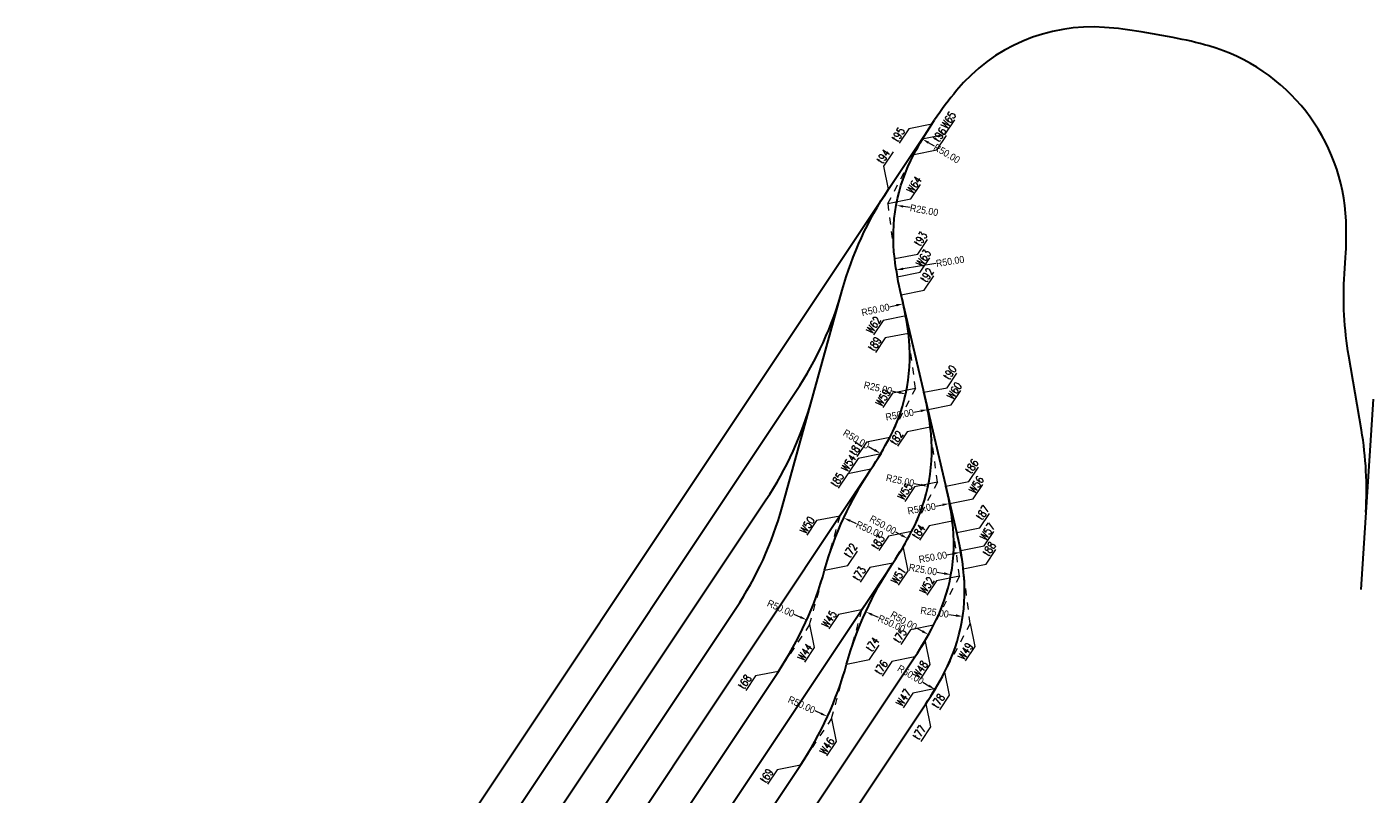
# Model space of a CAD drawing. Header units: metres. Extents: x 6603820 to 6605007, y 5739589 to 5740029.
# Tile 3 of 4: x 6603999 to 6604191, y 5739919 to 5740029. Entities that reach past the tile are written whole.
import ezdxf

# ---------------------------------------------------------------- set-up
doc = ezdxf.new("R2010")
doc.units = ezdxf.units.M
doc.header["$PDMODE"] = 33
doc.header["$PDSIZE"] = 0.2
doc.linetypes.add('4002', pattern=[2, 1, -1])
doc.linetypes.add('DASHDOT', pattern=[25.4, 12.7, -6.35, 0, -6.35])
for name, color, linetype, lineweight in [('OSIE_TORU', 10, 'DASHDOT', 30), ('styczne łuków kołowych', 7, '4002', 9), ('wsp Osi Torów', 5, 'Continuous', 13), ('wsp wierzch', 7, 'Continuous', 20), ('wymiary', 7, 'Continuous', 18)]:
    doc.layers.add(name, color=color, linetype=linetype, lineweight=lineweight)
doc.styles.add('WSP', font='txt.shx', dxfattribs={"width": 0.8})
doc.styles.add('wym500', font='arial.ttf', dxfattribs={"width": 0.9, "height": 1})
doc.dimstyles.new('500', dxfattribs={"dimtxt": 0.9, "dimasz": 1, "dimexe": 0.18, "dimexo": 0, "dimgap": 0.09, "dimtad": 0, "dimzin": 0, "dimdsep": 46, "dimtxsty": 'wym500', "dimcen": 0.25, "dimclrd": 256, "dimclre": 256, "dimclrt": 256, "dimaunit": 2, "dimadec": 7, "dimazin": 0, "dimtfac": 1, "dimtofl": 0, "dimtmove": 0, "dimatfit": 3, "dimfxl": 0.18, "dimtolj": 1, "dimtzin": 0, "dimlwd": -1, "dimlwe": -1, "dimarcsym": 0})

# ---------------------------------------------------------------- blocks, each defined once
blk = doc.blocks.new('*D15')
at = {"layer": 'Defpoints', "color": 0, "linetype": 'ByBlock', "transparency": 16777216}
for p in [(6604126.6, 5740012.55), (6604169.56, 5739986.97)]:
    blk.add_point(p, dxfattribs=at)
at = {"layer": 'wymiary', "linetype": 'ByBlock', "transparency": 16777216}
blk.add_line((6604128.32, 5740011.53), (6604127.46, 5740012.04), dxfattribs=at)
blk.add_solid([(6604127.55, 5740012.18), (6604127.37, 5740011.9), (6604126.6, 5740012.55)], dxfattribs=at)
at = {"layer": 'wymiary', "linetype": 'ByBlock', "transparency": 16777216, "insert": (6604130.07, 5740010.49), "char_height": 1, "attachment_point": 5, "rotation": 329.2214, "style": 'wym500'}
blk.add_mtext('\\A1;R50.00', dxfattribs=at)
blk = doc.blocks.new('*D16')
at = {"layer": 'Defpoints', "color": 0, "linetype": 'ByBlock', "transparency": 16777216}
for p in [(6604122.87, 5740003.15), (6604147.46, 5739998.66)]:
    blk.add_point(p, dxfattribs=at)
at = {"layer": 'wymiary', "linetype": 'ByBlock', "transparency": 16777216}
blk.add_line((6604124.84, 5740002.8), (6604123.85, 5740002.97), dxfattribs=at)
blk.add_solid([(6604123.88, 5740003.14), (6604123.82, 5740002.81), (6604122.87, 5740003.15)], dxfattribs=at)
at = {"layer": 'wymiary', "linetype": 'ByBlock', "transparency": 16777216, "insert": (6604126.84, 5740002.43), "char_height": 1, "attachment_point": 5, "rotation": 349.6365, "style": 'wym500'}
blk.add_mtext('\\A1;R25.00', dxfattribs=at)
blk = doc.blocks.new('*D17')
at = {"layer": 'Defpoints', "color": 0, "linetype": 'ByBlock', "lineweight": 30, "transparency": 16777216}
for p in [(6604172.27, 5740001.77), (6604122.88, 5739993.95)]:
    blk.add_point(p, dxfattribs=at)
at = {"layer": 'wymiary', "linetype": 'ByBlock', "transparency": 16777216}
blk.add_line((6604128.52, 5739994.84), (6604123.87, 5739994.1), dxfattribs=at)
at = {"layer": 'wymiary', "linetype": 'ByBlock', "lineweight": 30, "transparency": 16777216}
blk.add_solid([(6604123.84, 5739994.27), (6604123.9, 5739993.94), (6604122.88, 5739993.95)], dxfattribs=at)
at = {"layer": 'wymiary', "linetype": 'ByBlock', "transparency": 16777216, "insert": (6604130.53, 5739995.16), "char_height": 1, "attachment_point": 5, "rotation": 9.0059, "style": 'wym500'}
blk.add_mtext('\\A1;R50.00', dxfattribs=at)
blk = doc.blocks.new('*D18')
at = {"layer": 'Defpoints', "color": 0, "linetype": 'ByBlock', "transparency": 16777216}
for p in [(6604130.45, 5739960.71), (6604081.25, 5739951.8)]:
    blk.add_point(p, dxfattribs=at)
at = {"layer": 'wymiary', "linetype": 'ByBlock', "transparency": 16777216}
blk.add_line((6604128.48, 5739960.35), (6604129.47, 5739960.53), dxfattribs=at)
blk.add_solid([(6604129.44, 5739960.69), (6604129.5, 5739960.37), (6604130.45, 5739960.71)], dxfattribs=at)
at = {"layer": 'wymiary', "linetype": 'ByBlock', "transparency": 16777216, "insert": (6604126.48, 5739959.99), "char_height": 1, "attachment_point": 5, "rotation": 10.264, "style": 'wym500'}
blk.add_mtext('\\A1;R50.00', dxfattribs=at)
blk = doc.blocks.new('*D19')
at = {"layer": 'Defpoints', "color": 0, "linetype": 'ByBlock', "transparency": 16777216}
for p in [(6604127.33, 5739974.06), (6604078.13, 5739965.15)]:
    blk.add_point(p, dxfattribs=at)
at = {"layer": 'wymiary', "linetype": 'ByBlock', "transparency": 16777216}
blk.add_line((6604125.36, 5739973.7), (6604126.35, 5739973.88), dxfattribs=at)
blk.add_solid([(6604126.32, 5739974.05), (6604126.38, 5739973.72), (6604127.33, 5739974.06)], dxfattribs=at)
at = {"layer": 'wymiary', "linetype": 'ByBlock', "transparency": 16777216, "insert": (6604123.36, 5739973.34), "char_height": 1, "attachment_point": 5, "rotation": 10.264, "style": 'wym500'}
blk.add_mtext('\\A1;R50.00', dxfattribs=at)
blk = doc.blocks.new('*D20')
at = {"layer": 'Defpoints', "color": 0, "linetype": 'ByBlock', "lineweight": 30, "transparency": 16777216}
for p in [(6604123.87, 5739989.13), (6604075.01, 5739978.5)]:
    blk.add_point(p, dxfattribs=at)
at = {"layer": 'wymiary', "linetype": 'ByBlock', "transparency": 16777216}
blk.add_line((6604121.91, 5739988.7), (6604122.89, 5739988.92), dxfattribs=at)
at = {"layer": 'wymiary', "linetype": 'ByBlock', "lineweight": 30, "transparency": 16777216}
blk.add_solid([(6604122.86, 5739989.08), (6604122.93, 5739988.75), (6604123.87, 5739989.13)], dxfattribs=at)
at = {"layer": 'wymiary', "linetype": 'ByBlock', "transparency": 16777216, "insert": (6604119.92, 5739988.27), "char_height": 1, "attachment_point": 5, "rotation": 12.2729, "style": 'wym500'}
blk.add_mtext('\\A1;R50.00', dxfattribs=at)
blk = doc.blocks.new('*D21')
at = {"layer": 'Defpoints', "color": 0, "linetype": 'ByBlock', "transparency": 16777216}
for p in [(6604115.41, 5739958.67), (6604160.89, 5739937.87)]:
    blk.add_point(p, dxfattribs=at)
at = {"layer": 'wymiary', "linetype": 'ByBlock', "transparency": 16777216}
blk.add_line((6604117.23, 5739957.84), (6604116.32, 5739958.25), dxfattribs=at)
blk.add_solid([(6604116.39, 5739958.4), (6604116.25, 5739958.1), (6604115.41, 5739958.67)], dxfattribs=at)
at = {"layer": 'wymiary', "linetype": 'ByBlock', "transparency": 16777216, "insert": (6604119.09, 5739956.99), "char_height": 1, "attachment_point": 5, "rotation": 335.4251, "style": 'wym500'}
blk.add_mtext('\\A1;R50.00', dxfattribs=at)
blk = doc.blocks.new('*D22')
at = {"layer": 'Defpoints', "color": 0, "linetype": 'ByBlock', "transparency": 16777216}
for p in [(6604118.54, 5739945.32), (6604164.01, 5739924.52)]:
    blk.add_point(p, dxfattribs=at)
at = {"layer": 'wymiary', "linetype": 'ByBlock', "transparency": 16777216}
blk.add_line((6604120.35, 5739944.49), (6604119.45, 5739944.9), dxfattribs=at)
blk.add_solid([(6604119.51, 5739945.05), (6604119.38, 5739944.75), (6604118.54, 5739945.32)], dxfattribs=at)
at = {"layer": 'wymiary', "linetype": 'ByBlock', "transparency": 16777216, "insert": (6604122.21, 5739943.64), "char_height": 1, "attachment_point": 5, "rotation": 335.4251, "style": 'wym500'}
blk.add_mtext('\\A1;R50.00', dxfattribs=at)
blk = doc.blocks.new('*D23')
at = {"layer": 'Defpoints', "color": 0, "linetype": 'ByBlock', "transparency": 16777216}
for p in [(6604102.93, 5739968.36), (6604127.38, 5739963.16)]:
    blk.add_point(p, dxfattribs=at)
at = {"layer": 'wymiary', "linetype": 'ByBlock', "transparency": 16777216}
blk.add_line((6604125.42, 5739963.57), (6604126.4, 5739963.37), dxfattribs=at)
blk.add_solid([(6604126.43, 5739963.53), (6604126.37, 5739963.2), (6604127.38, 5739963.16)], dxfattribs=at)
at = {"layer": 'wymiary', "linetype": 'ByBlock', "transparency": 16777216, "insert": (6604123.43, 5739964), "char_height": 1, "attachment_point": 5, "rotation": 347.9963, "style": 'wym500'}
blk.add_mtext('\\A1;R25.00', dxfattribs=at)
blk = doc.blocks.new('*D24')
at = {"layer": 'Defpoints', "color": 0, "linetype": 'ByBlock', "transparency": 16777216}
for p in [(6604080.78, 5739979.97), (6604124.51, 5739955.72)]:
    blk.add_point(p, dxfattribs=at)
at = {"layer": 'wymiary', "linetype": 'ByBlock', "transparency": 16777216}
blk.add_line((6604122.76, 5739956.69), (6604123.64, 5739956.2), dxfattribs=at)
blk.add_solid([(6604123.72, 5739956.35), (6604123.55, 5739956.06), (6604124.51, 5739955.72)], dxfattribs=at)
at = {"layer": 'wymiary', "linetype": 'ByBlock', "transparency": 16777216, "insert": (6604120.98, 5739957.68), "char_height": 1, "attachment_point": 5, "rotation": 330.9871, "style": 'wym500'}
blk.add_mtext('\\A1;R50.00', dxfattribs=at)
blk = doc.blocks.new('*D25')
at = {"layer": 'Defpoints', "color": 0, "linetype": 'ByBlock', "transparency": 16777216}
for p in [(6604083.91, 5739966.62), (6604127.46, 5739942.06)]:
    blk.add_point(p, dxfattribs=at)
at = {"layer": 'wymiary', "linetype": 'ByBlock', "transparency": 16777216}
blk.add_line((6604125.72, 5739943.04), (6604126.59, 5739942.55), dxfattribs=at)
blk.add_solid([(6604126.67, 5739942.69), (6604126.51, 5739942.4), (6604127.46, 5739942.06)], dxfattribs=at)
at = {"layer": 'wymiary', "linetype": 'ByBlock', "transparency": 16777216, "insert": (6604123.94, 5739944.04), "char_height": 1, "attachment_point": 5, "rotation": 330.583, "style": 'wym500'}
blk.add_mtext('\\A1;R50.00', dxfattribs=at)
blk = doc.blocks.new('*D26')
at = {"layer": 'Defpoints', "color": 0, "linetype": 'ByBlock', "transparency": 16777216}
for p in [(6604106.05, 5739955.01), (6604130.65, 5739950.6)]:
    blk.add_point(p, dxfattribs=at)
at = {"layer": 'wymiary', "linetype": 'ByBlock', "transparency": 16777216}
blk.add_line((6604128.69, 5739950.95), (6604129.67, 5739950.78), dxfattribs=at)
blk.add_solid([(6604129.7, 5739950.94), (6604129.64, 5739950.61), (6604130.65, 5739950.6)], dxfattribs=at)
at = {"layer": 'wymiary', "linetype": 'ByBlock', "transparency": 16777216, "insert": (6604126.68, 5739951.31), "char_height": 1, "attachment_point": 5, "rotation": 349.849, "style": 'wym500'}
blk.add_mtext('\\A1;R25.00', dxfattribs=at)
blk = doc.blocks.new('*D27')
at = {"layer": 'Defpoints', "color": 0, "linetype": 'ByBlock', "transparency": 16777216}
for p in [(6604132.05, 5739953.78), (6604082.8, 5739945.21)]:
    blk.add_point(p, dxfattribs=at)
at = {"layer": 'wymiary', "linetype": 'ByBlock', "transparency": 16777216}
blk.add_line((6604130.08, 5739953.43), (6604131.07, 5739953.6), dxfattribs=at)
blk.add_solid([(6604131.04, 5739953.77), (6604131.1, 5739953.44), (6604132.05, 5739953.78)], dxfattribs=at)
at = {"layer": 'wymiary', "linetype": 'ByBlock', "transparency": 16777216, "insert": (6604128.08, 5739953.08), "char_height": 1, "attachment_point": 5, "rotation": 9.8699, "style": 'wym500'}
blk.add_mtext('\\A1;R50.00', dxfattribs=at)
blk = doc.blocks.new('*D28')
at = {"layer": 'Defpoints', "color": 0, "linetype": 'ByBlock', "transparency": 16777216}
for p in [(6604107.6, 5739948.32), (6604132.33, 5739944.65)]:
    blk.add_point(p, dxfattribs=at)
at = {"layer": 'wymiary', "linetype": 'ByBlock', "transparency": 16777216}
blk.add_line((6604130.35, 5739944.94), (6604131.34, 5739944.79), dxfattribs=at)
blk.add_solid([(6604131.36, 5739944.96), (6604131.31, 5739944.63), (6604132.33, 5739944.65)], dxfattribs=at)
at = {"layer": 'wymiary', "linetype": 'ByBlock', "transparency": 16777216, "insert": (6604128.33, 5739945.24), "char_height": 1, "attachment_point": 5, "rotation": 351.5505, "style": 'wym500'}
blk.add_mtext('\\A1;R25.00', dxfattribs=at)
blk = doc.blocks.new('*D29')
at = {"layer": 'Defpoints', "color": 0, "linetype": 'ByBlock', "transparency": 16777216}
for p in [(6604085.46, 5739959.93), (6604128.38, 5739934.28)]:
    blk.add_point(p, dxfattribs=at)
at = {"layer": 'wymiary', "linetype": 'ByBlock', "transparency": 16777216}
blk.add_line((6604126.66, 5739935.31), (6604127.52, 5739934.8), dxfattribs=at)
blk.add_solid([(6604127.61, 5739934.94), (6604127.44, 5739934.65), (6604128.38, 5739934.28)], dxfattribs=at)
at = {"layer": 'wymiary', "linetype": 'ByBlock', "transparency": 16777216, "insert": (6604124.92, 5739936.36), "char_height": 1, "attachment_point": 5, "rotation": 329.1421, "style": 'wym500'}
blk.add_mtext('\\A1;R50.00', dxfattribs=at)
blk = doc.blocks.new('*D30')
at = {"layer": 'Defpoints', "color": 0, "linetype": 'ByBlock', "transparency": 16777216}
for p in [(6604067.63, 5739951.21), (6604113.1, 5739930.42)]:
    blk.add_point(p, dxfattribs=at)
at = {"layer": 'wymiary', "linetype": 'ByBlock', "transparency": 16777216}
blk.add_line((6604111.29, 5739931.25), (6604112.19, 5739930.83), dxfattribs=at)
blk.add_solid([(6604112.26, 5739930.98), (6604112.13, 5739930.68), (6604113.1, 5739930.42)], dxfattribs=at)
at = {"layer": 'wymiary', "linetype": 'ByBlock', "transparency": 16777216, "insert": (6604109.43, 5739932.09), "char_height": 1, "attachment_point": 5, "rotation": 335.4251, "style": 'wym500'}
blk.add_mtext('\\A1;R50.00', dxfattribs=at)
blk = doc.blocks.new('*D31')
at = {"layer": 'Defpoints', "color": 0, "linetype": 'ByBlock', "transparency": 16777216}
for p in [(6604064.51, 5739964.56), (6604110.16, 5739944.15)]:
    blk.add_point(p, dxfattribs=at)
at = {"layer": 'wymiary', "linetype": 'ByBlock', "transparency": 16777216}
blk.add_line((6604108.33, 5739944.97), (6604109.25, 5739944.56), dxfattribs=at)
blk.add_solid([(6604109.31, 5739944.71), (6604109.18, 5739944.41), (6604110.16, 5739944.15)], dxfattribs=at)
at = {"layer": 'wymiary', "linetype": 'ByBlock', "transparency": 16777216, "insert": (6604106.47, 5739945.8), "char_height": 1, "attachment_point": 5, "rotation": 335.9132, "style": 'wym500'}
blk.add_mtext('\\A1;R50.00', dxfattribs=at)
blk = doc.blocks.new('*D32')
at = {"layer": 'Defpoints', "color": 0, "linetype": 'ByBlock', "transparency": 16777216}
for p in [(6604077.66, 5739993.32), (6604120.67, 5739967.81)]:
    blk.add_point(p, dxfattribs=at)
at = {"layer": 'wymiary', "linetype": 'ByBlock', "transparency": 16777216}
blk.add_line((6604118.95, 5739968.83), (6604119.81, 5739968.32), dxfattribs=at)
blk.add_solid([(6604119.89, 5739968.47), (6604119.72, 5739968.18), (6604120.67, 5739967.81)], dxfattribs=at)
at = {"layer": 'wymiary', "linetype": 'ByBlock', "transparency": 16777216, "insert": (6604117.2, 5739969.87), "char_height": 1, "attachment_point": 5, "rotation": 329.3277, "style": 'wym500'}
blk.add_mtext('\\A1;R50.00', dxfattribs=at)
blk = doc.blocks.new('*D33')
at = {"layer": 'Defpoints', "color": 0, "linetype": 'ByBlock', "transparency": 16777216}
for p in [(6604099.8, 5739981.71), (6604124.21, 5739976.29)]:
    blk.add_point(p, dxfattribs=at)
at = {"layer": 'wymiary', "linetype": 'ByBlock', "transparency": 16777216}
blk.add_line((6604122.26, 5739976.72), (6604123.23, 5739976.5), dxfattribs=at)
blk.add_solid([(6604123.27, 5739976.67), (6604123.2, 5739976.34), (6604124.21, 5739976.29)], dxfattribs=at)
at = {"layer": 'wymiary', "linetype": 'ByBlock', "transparency": 16777216, "insert": (6604120.27, 5739977.16), "char_height": 1, "attachment_point": 5, "rotation": 347.4719, "style": 'wym500'}
blk.add_mtext('\\A1;R25.00', dxfattribs=at)
blk = doc.blocks.new('Wsp-pg50(s)')
for p, q in [((0, 0), (315, 315)), ((315, 315), (645, 315))]:
    blk.add_line(p, q)
at = {"style": 'WSP', "width": 0.8}
blk.add_attdef('WSP', (330, 352), '', height=150, dxfattribs=at)

msp = doc.modelspace()

# ---------------------------------------------------------------- linework, layer by layer
at = {"layer": 'OSIE_TORU', "color": 252, "linetype": 'ByBlock', "ltscale": 0.1}
msp.add_line((6604190.66, 5739975.536), (6604188.897, 5739948.46), dxfattribs=at)
at = {"layer": 'OSIE_TORU', "color": 252, "linetype": 'ByBlock', "ltscale": 0.1, "flags": 128}
for points in [[(6604189.615, 5739959.489, 0.0586364), (6604189.006, 5739971.16), (6604187.206, 5739981.696, -0.0586364), (6604186.597, 5739993.368), (6604186.749, 5739995.696, 0.0261874), (6604186.815, 5740000.929, 0.3230495), (6604167.331, 5740025.797, 0.0261859), (6604162.234, 5740026.984), (6604157.691, 5740027.795, 0.0261859), (6604152.497, 5740028.443, 0.2421184), (6604131.461, 5740019.467, 0.0261859), (6604128.336, 5740015.27)], [(6604010.822, 5739838.552, 0.0261859), (6604016.056, 5739838.494, 0.2123931), (6604034.267, 5739847.513, 0.0261859), (6604037.393, 5739851.71), (6604100.076, 5739945.798, 0.0795573), (6604106.652, 5739960.177), (6604115.198, 5739991.042, -0.0795573), (6604121.774, 5740005.421)], [(6604026.697, 5739853.691, 0.0795573), (6604033.273, 5739868.07, -0.0795573), (6604039.848, 5739882.45), (6604121.774, 5740005.421)], [(6603999.295, 5739839.284, 0.0261859), (6604004.528, 5739839.226, 0.2123931), (6604022.74, 5739848.245, 0.0261859), (6604025.865, 5739852.443), (6604108.623, 5739976.662, 0.0795573), (6604115.198, 5739991.042)], [(6604038.225, 5739852.959, 0.0795573), (6604044.801, 5739867.338, -0.0795573), (6604051.376, 5739881.717), (6604104.35, 5739961.23, 0.0795573), (6604110.925, 5739975.61)]]:
    msp.add_lwpolyline(points, format="xyb", dxfattribs=at)
at = {"layer": 'OSIE_TORU', "linetype": 'ByBlock', "ltscale": 0.1, "flags": 128}
for points in [[(6604045.406, 5739836.354, 0.0261859), (6604050.64, 5739836.296, 0.2123931), (6604068.851, 5739845.315, 0.0261859), (6604071.977, 5739849.512), (6604127.07, 5739932.208, 0.0261859), (6604129.74, 5739936.709, 0.1531555), (6604132.405, 5739951.435, 0.0261859), (6604131.482, 5739956.586), (6604123.579, 5739990.391, -0.0261859), (6604122.656, 5739995.542, -0.1541046), (6604125.364, 5740010.35, -0.0252581), (6604127.948, 5740014.687)], [(6604049.753, 5739852.226, 0.0795573), (6604056.328, 5739866.605, -0.0795573), (6604062.904, 5739880.984), (6604119.275, 5739965.597, 0.0261859), (6604121.944, 5739970.098, 0.1541046), (6604124.597, 5739984.916, 0.0252581), (6604123.698, 5739989.883)], [(6604061.281, 5739851.493, 0.0795573), (6604067.856, 5739865.872, -0.0795573), (6604074.432, 5739880.252), (6604122.396, 5739952.246, 0.0261859), (6604125.066, 5739956.747, 0.1541046), (6604127.719, 5739971.564, 0.0252581), (6604126.819, 5739976.532)], [(6604022.35, 5739837.819, 0.0261859), (6604027.584, 5739837.761, 0.2123931), (6604045.795, 5739846.78, 0.0261859), (6604048.921, 5739850.978), (6604106.123, 5739936.839, 0.0795573), (6604112.699, 5739951.218, -0.0795573), (6604119.275, 5739965.597)], [(6604072.809, 5739850.761, 0.0795573), (6604079.384, 5739865.14, -0.0795573), (6604085.96, 5739879.519), (6604125.517, 5739938.894, 0.0261859), (6604128.187, 5739943.396, 0.1541046), (6604130.84, 5739958.213, 0.0252581), (6604129.94, 5739963.181)], [(6604033.878, 5739837.087, 0.0261859), (6604039.112, 5739837.028, 0.2123931), (6604057.323, 5739846.047, 0.0261859), (6604060.449, 5739850.245), (6604109.244, 5739923.487, 0.0795573), (6604115.82, 5739937.866, -0.0795573), (6604122.396, 5739952.246)]]:
    msp.add_lwpolyline(points, format="xyb", dxfattribs=at)
at = {"layer": 'OSIE_TORU', "color": 1, "linetype": 'ByBlock', "ltscale": 0.1, "flags": 128}
msp.add_lwpolyline([(6604121.774, 5740005.421), (6604127.948, 5740014.687)], dxfattribs=at)
at = {"layer": 'OSIE_TORU', "color": 252, "linetype": 'ByBlock', "ltscale": 0.1, "flags": 128}
msp.add_lwpolyline([(6604127.948, 5740014.687), (6604128.336, 5740015.27)], dxfattribs=at)
at = {"layer": 'styczne łuków kołowych'}
for p, q in [((6604126.546, 5740012.584), (6604127.948, 5740014.687)), ((6604126.546, 5740012.584), (6604125.364, 5740010.35)), ((6604121.673, 5740003.374), (6604125.364, 5740010.35)), ((6604121.673, 5740003.374), (6604122.656, 5739995.542)), ((6604122.983, 5739992.943), (6604122.656, 5739995.542)), ((6604122.983, 5739992.943), (6604123.579, 5739990.391)), ((6604124.273, 5739987.422), (6604123.698, 5739989.883)), ((6604124.273, 5739987.422), (6604124.597, 5739984.916)), ((6604125.61, 5739977.088), (6604124.597, 5739984.916)), ((6604125.61, 5739977.088), (6604121.944, 5739970.098)), ((6604127.394, 5739974.071), (6604126.819, 5739976.532)), ((6604127.394, 5739974.071), (6604127.719, 5739971.564)), ((6604128.731, 5739963.737), (6604127.719, 5739971.564)), ((6604120.727, 5739967.778), (6604121.944, 5739970.098)), ((6604120.727, 5739967.778), (6604119.275, 5739965.597)), ((6604114.836, 5739958.934), (6604119.275, 5739965.597)), ((6604128.731, 5739963.737), (6604125.066, 5739956.747)), ((6604130.515, 5739960.72), (6604129.94, 5739963.181)), ((6604130.515, 5739960.72), (6604130.84, 5739958.213)), ((6604114.836, 5739958.934), (6604112.699, 5739951.218)), ((6604131.852, 5739950.386), (6604130.84, 5739958.213)), ((6604123.849, 5739954.426), (6604125.066, 5739956.747)), ((6604131.482, 5739956.586), (6604132.078, 5739954.034)), ((6604123.849, 5739954.426), (6604122.396, 5739952.246)), ((6604132.078, 5739954.034), (6604132.405, 5739951.435)), ((6604117.957, 5739945.582), (6604122.396, 5739952.246)), ((6604110.562, 5739943.502), (6604112.699, 5739951.218)), ((6604131.852, 5739950.386), (6604128.187, 5739943.396)), ((6604133.382, 5739943.654), (6604132.405, 5739951.435)), ((6604117.957, 5739945.582), (6604115.82, 5739937.866)), ((6604110.562, 5739943.502), (6604106.123, 5739936.839)), ((6604126.97, 5739941.075), (6604128.187, 5739943.396)), ((6604133.382, 5739943.654), (6604129.74, 5739936.709)), ((6604126.97, 5739941.075), (6604125.517, 5739938.894)), ((6604113.684, 5739930.15), (6604115.82, 5739937.866)), ((6604128.523, 5739934.388), (6604129.74, 5739936.709)), ((6604128.523, 5739934.388), (6604127.07, 5739932.208)), ((6604113.684, 5739930.15), (6604109.244, 5739923.487))]:
    msp.add_line(p, q, dxfattribs=at)

# ---------------------------------------------------------------- block references
at = {"layer": 'wsp Osi Torów', "color": 1}
ref = msp.add_blockref('Wsp-pg50(s)', (6604127.948, 5740014.687), dxfattribs=dict(at, xscale=-0.00750000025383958, yscale=0.007500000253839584, zscale=0.007500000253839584, rotation=56.32769498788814))
ref.add_attrib('WSP', 't95', (6604123.077, 5740012.055), dxfattribs={"layer": '0', "height": 1.125, "rotation": 56.32769, "style": 'WSP', "width": 0.8})
ref = msp.add_blockref('Wsp-pg50(s)', (6604125.364, 5740010.35), dxfattribs=dict(at, xscale=-0.007500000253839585, yscale=0.007500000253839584, zscale=0.007500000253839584, rotation=236.327694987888))
ref.add_attrib('WSP', 't96', (6604128.961, 5740012.028), dxfattribs={"layer": '0', "height": 1.125, "rotation": 56.32769, "style": 'WSP', "width": 0.8})
at = {"layer": 'wsp Osi Torów', "color": 1, "xscale": 0.00750000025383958, "yscale": 0.00750000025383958, "zscale": 0.00750000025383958, "rotation": 56.32769498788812}
msp.add_blockref('Wsp-pg50(s)', (6604121.774, 5740005.421), dxfattribs=at).add_auto_attribs({'WSP': 't94'})
at = {"layer": 'wsp Osi Torów', "color": 1}
ref = msp.add_blockref('Wsp-pg50(s)', (6604122.656, 5739995.542), dxfattribs=dict(at, xscale=-0.007500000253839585, yscale=0.007500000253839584, zscale=0.007500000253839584, rotation=236.327694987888))
ref.add_attrib('WSP', 't93', (6604126.253, 5739997.221), dxfattribs={"layer": '0', "height": 1.125, "rotation": 56.32769, "style": 'WSP', "width": 0.8})
ref = msp.add_blockref('Wsp-pg50(s)', (6604123.579, 5739990.391), dxfattribs=dict(at, xscale=-0.007500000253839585, yscale=0.007500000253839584, zscale=0.007500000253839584, rotation=236.327694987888))
ref.add_attrib('WSP', 't92', (6604127.176, 5739992.069), dxfattribs={"layer": '0', "height": 1.125, "rotation": 56.32769, "style": 'WSP', "width": 0.8})
ref = msp.add_blockref('Wsp-pg50(s)', (6604124.597, 5739984.916), dxfattribs=dict(at, xscale=-0.00750000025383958, yscale=0.007500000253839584, zscale=0.007500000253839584, rotation=56.32769498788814))
ref.add_attrib('WSP', 't89', (6604119.727, 5739982.283), dxfattribs={"layer": '0', "height": 1.125, "rotation": 56.32769, "style": 'WSP', "width": 0.8})
ref = msp.add_blockref('Wsp-pg50(s)', (6604126.819, 5739976.532), dxfattribs=dict(at, xscale=-0.007500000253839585, yscale=0.007500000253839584, zscale=0.007500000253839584, rotation=236.327694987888))
ref.add_attrib('WSP', 't90', (6604130.416, 5739978.21), dxfattribs={"layer": '0', "height": 1.125, "rotation": 56.32769, "style": 'WSP', "width": 0.8})
ref = msp.add_blockref('Wsp-pg50(s)', (6604127.719, 5739971.564), dxfattribs=dict(at, xscale=-0.00750000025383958, yscale=0.007500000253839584, zscale=0.007500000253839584, rotation=56.32769498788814))
ref.add_attrib('WSP', 't82', (6604122.848, 5739968.932), dxfattribs={"layer": '0', "height": 1.125, "rotation": 56.32769, "style": 'WSP', "width": 0.8})
ref = msp.add_blockref('Wsp-pg50(s)', (6604121.944, 5739970.098), dxfattribs=dict(at, xscale=-0.00750000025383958, yscale=0.007500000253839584, zscale=0.007500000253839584, rotation=56.32769498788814))
ref.add_attrib('WSP', 't81', (6604117.074, 5739967.466), dxfattribs={"layer": '0', "height": 1.125, "rotation": 56.32769, "style": 'WSP', "width": 0.8})
ref = msp.add_blockref('Wsp-pg50(s)', (6604119.275, 5739965.597), dxfattribs=dict(at, xscale=-0.00750000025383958, yscale=0.007500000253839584, zscale=0.007500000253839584, rotation=56.32769498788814))
ref.add_attrib('WSP', 't85', (6604114.405, 5739962.965), dxfattribs={"layer": '0', "height": 1.125, "rotation": 56.32769, "style": 'WSP', "width": 0.8})
ref = msp.add_blockref('Wsp-pg50(s)', (6604129.94, 5739963.181), dxfattribs=dict(at, xscale=-0.007500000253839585, yscale=0.007500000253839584, zscale=0.007500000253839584, rotation=236.327694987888))
ref.add_attrib('WSP', 't86', (6604133.537, 5739964.859), dxfattribs={"layer": '0', "height": 1.125, "rotation": 56.32769, "style": 'WSP', "width": 0.8})
ref = msp.add_blockref('Wsp-pg50(s)', (6604130.84, 5739958.213), dxfattribs=dict(at, xscale=-0.00750000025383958, yscale=0.007500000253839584, zscale=0.007500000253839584, rotation=56.32769498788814))
ref.add_attrib('WSP', 't84', (6604125.97, 5739955.581), dxfattribs={"layer": '0', "height": 1.125, "rotation": 56.32769, "style": 'WSP', "width": 0.8})
ref = msp.add_blockref('Wsp-pg50(s)', (6604131.482, 5739956.586), dxfattribs=dict(at, xscale=-0.007500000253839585, yscale=0.007500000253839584, zscale=0.007500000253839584, rotation=236.327694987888))
ref.add_attrib('WSP', 't87', (6604135.079, 5739958.264), dxfattribs={"layer": '0', "height": 1.125, "rotation": 56.32769, "style": 'WSP', "width": 0.8})
ref = msp.add_blockref('Wsp-pg50(s)', (6604125.066, 5739956.747), dxfattribs=dict(at, xscale=-0.00750000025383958, yscale=0.007500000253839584, zscale=0.007500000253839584, rotation=56.32769498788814))
ref.add_attrib('WSP', 't83', (6604120.195, 5739954.115), dxfattribs={"layer": '0', "height": 1.125, "rotation": 56.32769, "style": 'WSP', "width": 0.8})
ref = msp.add_blockref('Wsp-pg50(s)', (6604132.405, 5739951.435), dxfattribs=dict(at, xscale=-0.007500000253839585, yscale=0.007500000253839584, zscale=0.007500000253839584, rotation=236.327694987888))
ref.add_attrib('WSP', 't88', (6604136.002, 5739953.113), dxfattribs={"layer": '0', "height": 1.125, "rotation": 56.32769, "style": 'WSP', "width": 0.8})
ref = msp.add_blockref('Wsp-pg50(s)', (6604112.699, 5739951.218), dxfattribs=dict(at, xscale=-0.007500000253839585, yscale=0.007500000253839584, zscale=0.007500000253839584, rotation=236.327694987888))
ref.add_attrib('WSP', 't72', (6604116.296, 5739952.896), dxfattribs={"layer": '0', "height": 1.125, "rotation": 56.32769, "style": 'WSP', "width": 0.8})
ref = msp.add_blockref('Wsp-pg50(s)', (6604122.396, 5739952.246), dxfattribs=dict(at, xscale=-0.00750000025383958, yscale=0.007500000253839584, zscale=0.007500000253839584, rotation=56.32769498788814))
ref.add_attrib('WSP', 't73', (6604117.526, 5739949.613), dxfattribs={"layer": '0', "height": 1.125, "rotation": 56.32769, "style": 'WSP', "width": 0.8})
ref = msp.add_blockref('Wsp-pg50(s)', (6604128.187, 5739943.396), dxfattribs=dict(at, xscale=-0.00750000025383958, yscale=0.007500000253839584, zscale=0.007500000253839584, rotation=56.32769498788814))
ref.add_attrib('WSP', 't75', (6604123.317, 5739940.763), dxfattribs={"layer": '0', "height": 1.125, "rotation": 56.32769, "style": 'WSP', "width": 0.8})
ref = msp.add_blockref('Wsp-pg50(s)', (6604115.82, 5739937.866), dxfattribs=dict(at, xscale=-0.007500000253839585, yscale=0.007500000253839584, zscale=0.007500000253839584, rotation=236.327694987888))
ref.add_attrib('WSP', 't74', (6604119.417, 5739939.544), dxfattribs={"layer": '0', "height": 1.125, "rotation": 56.32769, "style": 'WSP', "width": 0.8})
ref = msp.add_blockref('Wsp-pg50(s)', (6604125.517, 5739938.894), dxfattribs=dict(at, xscale=-0.00750000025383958, yscale=0.007500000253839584, zscale=0.007500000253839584, rotation=56.32769498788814))
ref.add_attrib('WSP', 't76', (6604120.647, 5739936.262), dxfattribs={"layer": '0', "height": 1.125, "rotation": 56.32769, "style": 'WSP', "width": 0.8})
ref = msp.add_blockref('Wsp-pg50(s)', (6604106.123, 5739936.839), dxfattribs=dict(at, xscale=-0.00750000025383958, yscale=0.007500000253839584, zscale=0.007500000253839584, rotation=56.32769498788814))
ref.add_attrib('WSP', 't68', (6604101.253, 5739934.206), dxfattribs={"layer": '0', "height": 1.125, "rotation": 56.32769, "style": 'WSP', "width": 0.8})
ref = msp.add_blockref('Wsp-pg50(s)', (6604129.74, 5739936.709), dxfattribs=dict(at, xscale=0.007500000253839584, yscale=0.007500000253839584, zscale=0.007500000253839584, rotation=236.327694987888))
ref.add_attrib('WSP', 't78', (6604128.745, 5739931.495), dxfattribs={"layer": '0', "height": 1.125, "rotation": 56.3277, "style": 'WSP', "width": 0.8})
ref = msp.add_blockref('Wsp-pg50(s)', (6604127.07, 5739932.208), dxfattribs=dict(at, xscale=0.007500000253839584, yscale=0.007500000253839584, zscale=0.007500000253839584, rotation=236.327694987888))
ref.add_attrib('WSP', 't77', (6604126.076, 5739926.994), dxfattribs={"layer": '0', "height": 1.125, "rotation": 56.3277, "style": 'WSP', "width": 0.8})
ref = msp.add_blockref('Wsp-pg50(s)', (6604109.244, 5739923.487), dxfattribs=dict(at, xscale=-0.00750000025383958, yscale=0.007500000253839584, zscale=0.007500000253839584, rotation=56.32769498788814))
ref.add_attrib('WSP', 't69', (6604104.374, 5739920.855), dxfattribs={"layer": '0', "height": 1.125, "rotation": 56.32769, "style": 'WSP', "width": 0.8})
at = {"layer": 'wsp wierzch'}
ref = msp.add_blockref('Wsp-pg50(s)', (6604126.546, 5740012.584), dxfattribs=dict(at, xscale=-0.007500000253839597, yscale=0.007500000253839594, zscale=0.007500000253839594, rotation=236.3276949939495))
ref.add_attrib('WSP', 'W65', (6604130.069, 5740013.936), dxfattribs={"layer": '0', "height": 1.125, "rotation": 56.32769, "style": 'WSP', "width": 0.8})
ref = msp.add_blockref('Wsp-pg50(s)', (6604121.673, 5740003.374), dxfattribs=dict(at, xscale=-0.007500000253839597, yscale=0.007500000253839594, zscale=0.007500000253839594, rotation=236.3276949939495))
ref.add_attrib('WSP', 'W64', (6604125.195, 5740004.726), dxfattribs={"layer": '0', "height": 1.125, "rotation": 56.32769, "style": 'WSP', "width": 0.8})
ref = msp.add_blockref('Wsp-pg50(s)', (6604122.983, 5739992.943), dxfattribs=dict(at, xscale=-0.007500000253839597, yscale=0.007500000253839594, zscale=0.007500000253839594, rotation=236.3276949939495))
ref.add_attrib('WSP', 'W63', (6604126.505, 5739994.295), dxfattribs={"layer": '0', "height": 1.125, "rotation": 56.32769, "style": 'WSP', "width": 0.8})
ref = msp.add_blockref('Wsp-pg50(s)', (6604124.273, 5739987.422), dxfattribs=dict(at, xscale=-0.007500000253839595, yscale=0.007500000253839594, zscale=0.007500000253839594, rotation=56.32769499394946))
ref.add_attrib('WSP', 'W62', (6604119.432, 5739984.786), dxfattribs={"layer": '0', "height": 1.125, "rotation": 56.32769, "style": 'WSP', "width": 0.8})
ref = msp.add_blockref('Wsp-pg50(s)', (6604125.61, 5739977.088), dxfattribs=dict(at, xscale=-0.007500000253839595, yscale=0.007500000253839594, zscale=0.007500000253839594, rotation=56.32769499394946))
ref.add_attrib('WSP', 'W59', (6604120.768, 5739974.452), dxfattribs={"layer": '0', "height": 1.125, "rotation": 56.32769, "style": 'WSP', "width": 0.8})
ref = msp.add_blockref('Wsp-pg50(s)', (6604127.394, 5739974.071), dxfattribs=dict(at, xscale=-0.007500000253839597, yscale=0.007500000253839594, zscale=0.007500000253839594, rotation=236.3276949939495))
ref.add_attrib('WSP', 'W60', (6604130.917, 5739975.423), dxfattribs={"layer": '0', "height": 1.125, "rotation": 56.32769, "style": 'WSP', "width": 0.8})
ref = msp.add_blockref('Wsp-pg50(s)', (6604120.727, 5739967.778), dxfattribs=dict(at, xscale=-0.007500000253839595, yscale=0.007500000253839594, zscale=0.007500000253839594, rotation=56.32769499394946))
ref.add_attrib('WSP', 'W54', (6604115.886, 5739965.141), dxfattribs={"layer": '0', "height": 1.125, "rotation": 56.32769, "style": 'WSP', "width": 0.8})
ref = msp.add_blockref('Wsp-pg50(s)', (6604128.731, 5739963.737), dxfattribs=dict(at, xscale=-0.007500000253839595, yscale=0.007500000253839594, zscale=0.007500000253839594, rotation=56.32769499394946))
ref.add_attrib('WSP', 'W55', (6604123.89, 5739961.1), dxfattribs={"layer": '0', "height": 1.125, "rotation": 56.32769, "style": 'WSP', "width": 0.8})
ref = msp.add_blockref('Wsp-pg50(s)', (6604130.515, 5739960.72), dxfattribs=dict(at, xscale=-0.007500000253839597, yscale=0.007500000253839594, zscale=0.007500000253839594, rotation=236.3276949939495))
ref.add_attrib('WSP', 'W56', (6604134.038, 5739962.072), dxfattribs={"layer": '0', "height": 1.125, "rotation": 56.32769, "style": 'WSP', "width": 0.8})
ref = msp.add_blockref('Wsp-pg50(s)', (6604114.836, 5739958.934), dxfattribs=dict(at, xscale=-0.007500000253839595, yscale=0.007500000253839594, zscale=0.007500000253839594, rotation=56.32769499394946))
ref.add_attrib('WSP', 'W50', (6604109.994, 5739956.297), dxfattribs={"layer": '0', "height": 1.125, "rotation": 56.32769, "style": 'WSP', "width": 0.8})
ref = msp.add_blockref('Wsp-pg50(s)', (6604132.078, 5739954.034), dxfattribs=dict(at, xscale=-0.007500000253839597, yscale=0.007500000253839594, zscale=0.007500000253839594, rotation=236.3276949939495))
ref.add_attrib('WSP', 'W57', (6604135.601, 5739955.387), dxfattribs={"layer": '0', "height": 1.125, "rotation": 56.32769, "style": 'WSP', "width": 0.8})
ref = msp.add_blockref('Wsp-pg50(s)', (6604123.849, 5739954.426), dxfattribs=dict(at, xscale=0.007500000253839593, yscale=0.007500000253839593, zscale=0.007500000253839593, rotation=236.3276949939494))
ref.add_attrib('WSP', 'W51', (6604122.959, 5739949.157), dxfattribs={"layer": '0', "height": 1.125, "rotation": 56.3277, "style": 'WSP', "width": 0.8})
ref = msp.add_blockref('Wsp-pg50(s)', (6604131.852, 5739950.386), dxfattribs=dict(at, xscale=-0.007500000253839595, yscale=0.007500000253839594, zscale=0.007500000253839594, rotation=56.32769499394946))
ref.add_attrib('WSP', 'W52', (6604127.011, 5739947.749), dxfattribs={"layer": '0', "height": 1.125, "rotation": 56.32769, "style": 'WSP', "width": 0.8})
ref = msp.add_blockref('Wsp-pg50(s)', (6604117.957, 5739945.582), dxfattribs=dict(at, xscale=-0.007500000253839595, yscale=0.007500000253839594, zscale=0.007500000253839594, rotation=56.32769499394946))
ref.add_attrib('WSP', 'W45', (6604113.115, 5739942.946), dxfattribs={"layer": '0', "height": 1.125, "rotation": 56.32769, "style": 'WSP', "width": 0.8})
ref = msp.add_blockref('Wsp-pg50(s)', (6604110.562, 5739943.502), dxfattribs=dict(at, xscale=0.007500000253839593, yscale=0.007500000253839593, zscale=0.007500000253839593, rotation=236.3276949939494))
ref.add_attrib('WSP', 'W44', (6604109.673, 5739938.232), dxfattribs={"layer": '0', "height": 1.125, "rotation": 56.3277, "style": 'WSP', "width": 0.8})
ref = msp.add_blockref('Wsp-pg50(s)', (6604133.382, 5739943.654), dxfattribs=dict(at, xscale=0.007500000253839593, yscale=0.007500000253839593, zscale=0.007500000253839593, rotation=236.3276949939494))
ref.add_attrib('WSP', 'W49', (6604132.493, 5739938.384), dxfattribs={"layer": '0', "height": 1.125, "rotation": 56.3277, "style": 'WSP', "width": 0.8})
ref = msp.add_blockref('Wsp-pg50(s)', (6604126.97, 5739941.075), dxfattribs=dict(at, xscale=0.007500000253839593, yscale=0.007500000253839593, zscale=0.007500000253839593, rotation=236.3276949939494))
ref.add_attrib('WSP', 'W48', (6604126.081, 5739935.806), dxfattribs={"layer": '0', "height": 1.125, "rotation": 56.3277, "style": 'WSP', "width": 0.8})
ref = msp.add_blockref('Wsp-pg50(s)', (6604128.523, 5739934.388), dxfattribs=dict(at, xscale=-0.007500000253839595, yscale=0.007500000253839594, zscale=0.007500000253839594, rotation=56.32769499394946))
ref.add_attrib('WSP', 'W47', (6604123.682, 5739931.752), dxfattribs={"layer": '0', "height": 1.125, "rotation": 56.32769, "style": 'WSP', "width": 0.8})
ref = msp.add_blockref('Wsp-pg50(s)', (6604113.684, 5739930.15), dxfattribs=dict(at, xscale=0.007500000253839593, yscale=0.007500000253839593, zscale=0.007500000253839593, rotation=236.3276949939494))
ref.add_attrib('WSP', 'W46', (6604112.794, 5739924.881), dxfattribs={"layer": '0', "height": 1.125, "rotation": 56.3277, "style": 'WSP', "width": 0.8})

# ---------------------------------------------------------------- dimensions: what is measured, and where the dimension line sits
at = {"layer": 'wymiary', "linetype": 'ByBlock'}
for center, mpoint, picture, middle in [((6604169.559, 5739986.965), (6604126.601, 5740012.551), '*D15', (6604130.07, 5740010.485)), ((6604147.461, 5739998.658), (6604122.869, 5740003.155), '*D16', (6604126.841, 5740002.429)), ((6604172.267, 5740001.773), (6604122.883, 5739993.946), '*D17', (6604130.531, 5739995.158)), ((6604077.664, 5739993.319), (6604120.668, 5739967.813), '*D32', (6604117.196, 5739969.872)), ((6604075.011, 5739978.502), (6604123.868, 5739989.13), '*D20', (6604119.922, 5739988.272)), ((6604099.804, 5739981.709), (6604124.209, 5739976.286), '*D33', (6604120.267, 5739977.162)), ((6604080.785, 5739979.968), (6604124.51, 5739955.717), '*D24', (6604120.979, 5739957.676)), ((6604078.132, 5739965.15), (6604127.332, 5739974.059), '*D19', (6604123.358, 5739973.34)), ((6604102.925, 5739968.357), (6604127.378, 5739963.158), '*D23', (6604123.429, 5739963.998)), ((6604083.906, 5739966.616), (6604127.459, 5739942.058), '*D25', (6604123.942, 5739944.041)), ((6604064.512, 5739964.561), (6604110.159, 5739944.155), '*D31', (6604106.472, 5739945.802)), ((6604081.253, 5739951.799), (6604130.453, 5739960.708), '*D18', (6604126.48, 5739959.989)), ((6604085.459, 5739959.93), (6604128.381, 5739934.284), '*D29', (6604124.915, 5739936.355)), ((6604160.886, 5739937.875), (6604115.415, 5739958.669), '*D21', (6604119.087, 5739956.99)), ((6604082.798, 5739945.205), (6604132.054, 5739953.775), '*D27', (6604128.076, 5739953.083)), ((6604106.046, 5739955.006), (6604130.655, 5739950.6), '*D26', (6604126.68, 5739951.312)), ((6604067.633, 5739951.209), (6604113.104, 5739930.415), '*D30', (6604109.432, 5739932.094)), ((6604107.6, 5739948.32), (6604132.328, 5739944.646), '*D28', (6604128.334, 5739945.239)), ((6604164.007, 5739924.523), (6604118.536, 5739945.318), '*D22', (6604122.208, 5739943.638))]:
    dim = msp.add_radius_dim(center=center, mpoint=mpoint, dimstyle='500', dxfattribs=at)
    dim.commit()
    dim.dimension.update_dxf_attribs({"geometry": picture, "text_midpoint": middle, "dimtype": 164})

doc.saveas('drawing.dxf')
